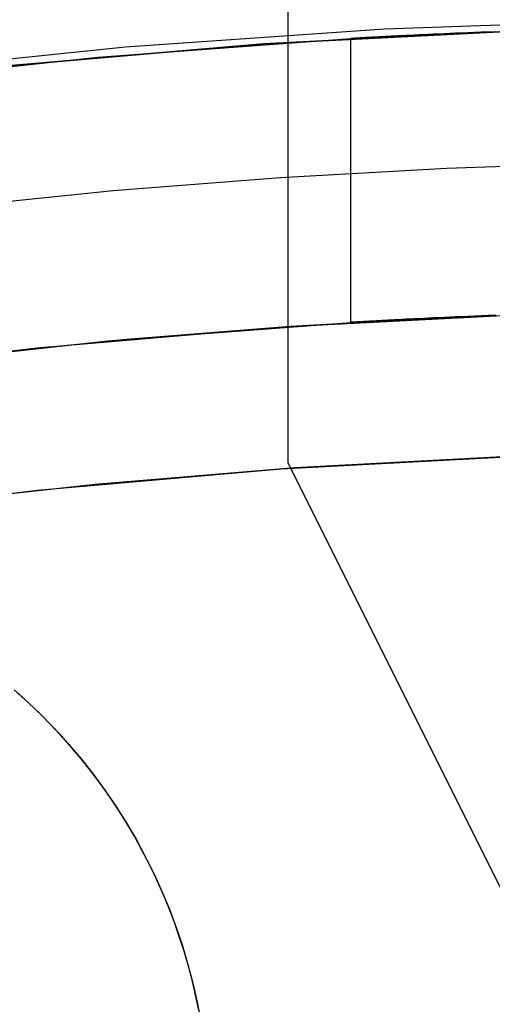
# Model space of a CAD drawing. Header units: millimetres. Extents: x -356 to 356, y -410 to 410.
# Tile 80 of 126: x -2.67 to -1, y 23.05 to 26.52. Entities that reach past the tile are written whole.
import ezdxf

# ---------------------------------------------------------------- set-up
doc = ezdxf.new("R2010")
doc.units = ezdxf.units.MM
doc.header["$MEASUREMENT"] = 0
doc.layers.add('1', color=7, linetype='Continuous')

msp = doc.modelspace()

# ---------------------------------------------------------------- linework, layer by layer
at = {"layer": '1', "color": 252, "extrusion": (1, 0, 0)}
msp.add_lwpolyline([(33.9019, -338.4187), (33.6287, -338.5701), (33.3504, -338.7121), (33.0673, -338.8442), (32.7798, -338.9665), (32.4883, -339.0787), (32.193, -339.1807), (31.8943, -339.2724), (31.5927, -339.3537), (31.2884, -339.4245), (30.9818, -339.4847), (30.6734, -339.5342), (30.3634, -339.5729), (30.0522, -339.6009), (29.7403, -339.6181), (29.428, -339.6244), (29.1156, -339.6199), (28.8036, -339.6045), (28.4922, -339.5783), (28.182, -339.5414), (27.8733, -339.4937), (27.5664, -339.4353), (27.2617, -339.3663), (26.9596, -339.2867), (26.6604, -339.1967), (26.3646, -339.0964), (26.0723, -338.9859), (25.7842, -338.8653), (25.5003, -338.7348), (25.2212, -338.5945), (24.9471, -338.4446), (24.6784, -338.2852), (24.4153, -338.1167), (24.1583, -337.9391), (23.9076, -337.7527), (23.6635, -337.5577), (23.4263, -337.3544), (23.1964, -337.1429), (22.9739, -336.9236), (22.7591, -336.6967), (22.5524, -336.4625), (22.3539, -336.2213), (22.1639, -335.9733), (21.9826, -335.7189), (21.8102, -335.4583), (21.647, -335.1919), (21.4932, -334.92), (21.3489, -334.6429), (21.2143, -334.361), (21.0895, -334.0746), (20.9748, -333.784), (20.8702, -333.4896), (20.7759, -333.1918), (20.692, -332.8909), (20.6186, -332.5872), (20.5557, -332.2812), (20.5036, -331.9732), (20.4621, -331.6635), (20.4314, -331.3526), (20.4116, -331.0408), (20.4025, -330.7286), (20.4043, -330.4162), (20.417, -330.104), (20.4405, -329.7925), (20.4747, -329.482), (20.5198, -329.1728), (20.5755, -328.8654), (20.6419, -328.5602), (20.7188, -328.2574), (20.8062, -327.9574), (20.9039, -327.6607), (21.0119, -327.3675), (21.13, -327.0783), (21.258, -326.7934), (21.3959, -326.513), (21.5434, -326.2376), (21.7004, -325.9675), (21.8667, -325.703), (22.042, -325.4445), (22.2262, -325.1922), (22.4191, -324.9464), (22.6204, -324.7075), (22.8298, -324.4757), (23.0472, -324.2513), (23.2722, -324.0346), (23.5046, -323.8258), (23.7441, -323.6252), (23.9904, -323.4331), (24.2433, -323.2496), (24.5024, -323.075), (24.7673, -322.9095), (25.0379, -322.7533), (25.3137, -322.6066), (25.5944, -322.4695), (25.8798, -322.3423), (26.1693, -322.225), (26.4628, -322.1179), (26.7598, -322.021), (27.06, -321.9345), (27.363, -321.8584), (27.6685, -321.7929), (27.976, -321.7381), (28.2853, -321.694), (28.5959, -321.6606), (28.9075, -321.638), (29.2197, -321.6263), (29.5321, -321.6254), (29.8443, -321.6353), (30.1561, -321.6561), (30.4669, -321.6877), (30.7764, -321.73), (31.0843, -321.7831), (31.3901, -321.8468), (31.6936, -321.9211), (31.9942, -322.0059), (32.2918, -322.101), (32.5859, -322.2064), (32.8761, -322.322), (33.1622, -322.4476), (33.4437, -322.583), (33.7204, -322.7282), (33.9918, -322.8828), (34.2577, -323.0468), (34.5178, -323.2199), (34.7717, -323.4019), (35.0191, -323.5926), (35.2598, -323.7918), (35.4934, -323.9992), (35.7197, -324.2146), (35.9384, -324.4377), (36.1491, -324.6683), (36.3518, -324.9061), (36.5461, -325.1507), (36.7317, -325.402), (36.9086, -325.6595), (37.0764, -325.9231), (37.2349, -326.1922), (37.384, -326.4668), (37.5235, -326.7463), (37.6532, -327.0305), (37.773, -327.3191), (37.8827, -327.6116), (37.9821, -327.9077), (38.0712, -328.2072), (38.1499, -328.5095), (38.218, -328.8144), (38.2755, -329.1215), (38.3224, -329.4303), (38.3584, -329.7407), (38.3837, -330.052), (38.3982, -330.3641), (38.4018, -330.6765), (38.3945, -330.9888), (38.3765, -331.3007), (38.3476, -331.6118), (38.3079, -331.9217), (38.2576, -332.23), (38.1965, -332.5364), (38.1248, -332.8404), (38.0427, -333.1419), (37.9501, -333.4402), (37.8472, -333.7352), (37.7342, -334.0264), (37.6111, -334.3136), (37.4781, -334.5963), (37.3354, -334.8742), (37.1831, -335.147), (37.0215, -335.4143), (36.8506, -335.6759), (36.6708, -335.9313), (36.4823, -336.1804), (36.2852, -336.4228), (36.0798, -336.6582), (35.8663, -336.8863), (35.6451, -337.1069), (35.4164, -337.3197), (35.1804, -337.5244), (34.9374, -337.7208), (34.6878, -337.9086), (34.4318, -338.0877), (34.1697, -338.2578), (33.9019, -338.4187)], dxfattribs=at)
at = {"layer": '1', "color": 252}
for points in [[(-1.7205, 24.9597), (-1.7205, 28.4597)], [(0, 26.5), (-0.9047, 26.4846), (-1.8084, 26.4382), (-2.71, 26.3611), (-3.6084, 26.2532), (-4.5026, 26.1147), (-5.3916, 25.9457), (-6.2743, 25.7465), (-7.1496, 25.5173), (-8.0166, 25.2583), (-8.8743, 24.9699), (-9.7216, 24.6524), (-10.5576, 24.3061), (-11.3813, 23.9315), (-12.1917, 23.529), (-12.9879, 23.099)], [(-12.9879, 23.099), (-12.1917, 23.529), (-11.3813, 23.9315), (-10.5576, 24.3061), (-9.7216, 24.6524), (-8.8743, 24.9699), (-8.0166, 25.2583), (-7.1496, 25.5173), (-6.2743, 25.7465), (-5.3916, 25.9457), (-4.5026, 26.1147), (-3.6084, 26.2532), (-2.71, 26.3611), (-1.8084, 26.4382), (-0.9047, 26.4846), (0, 26.5)], [(-12.7874, 23.2106), (-11.9809, 23.637), (-11.1602, 24.0354), (-10.3263, 24.4053), (-9.4801, 24.7463), (-8.6227, 25.0579), (-7.7551, 25.3399), (-6.8783, 25.5918), (-5.9934, 25.8134), (-5.1013, 26.0044), (-4.2032, 26.1645), (-3.3001, 26.2937), (-2.3931, 26.3917), (-1.4833, 26.4585)], [(-1.5, 25.4558), (-1.5, 26.4575)], [(-7.1613, 25.0213), (-6.5541, 25.1872), (-5.9471, 25.3374), (-5.3408, 25.4721), (-4.7358, 25.5915), (-4.1325, 25.6958), (-3.5316, 25.7852), (-2.9335, 25.8601), (-2.3385, 25.9207), (-1.7473, 25.9672), (-1.1602, 26.0001), (-0.5777, 26.0195), (0, 26.026), (0.5777, 26.0195), (1.1602, 26.0001), (1.7473, 25.9672), (2.3385, 25.9207), (2.9335, 25.8601), (3.5316, 25.7852), (4.1325, 25.6958), (4.7358, 25.5915)], [(-7.1613, 25.0213), (-6.5541, 25.1872), (-5.9471, 25.3374), (-5.3408, 25.4721), (-4.7358, 25.5915), (-4.1325, 25.6958), (-3.5316, 25.7852), (-2.9335, 25.8601), (-2.3385, 25.9207), (-1.7473, 25.9672), (-1.1602, 26.0001), (-0.5777, 26.0195), (0, 26.026), (0.5777, 26.0195), (1.1602, 26.0001), (1.7473, 25.9672), (2.3385, 25.9207), (2.9335, 25.8601), (3.5316, 25.7852), (4.1325, 25.6958), (4.7358, 25.5915)], [(-12.8459, 22.028), (-12.2819, 22.3474), (-11.712, 22.6512), (-11.1369, 22.9395), (-10.5572, 23.212), (-9.9735, 23.4687), (-9.3864, 23.7096), (-8.7966, 23.9347), (-8.2046, 24.144), (-7.611, 24.3377), (-7.0165, 24.5157), (-6.4216, 24.6782), (-5.8269, 24.8253), (-5.2328, 24.9573), (-4.6401, 25.0743), (-4.049, 25.1765), (-3.4602, 25.2641), (-2.8742, 25.3375), (-2.2913, 25.3969), (-1.712, 25.4425), (-1.1368, 25.4746), (-0.566, 25.4937), (0, 25.5)], [(-12.4978, 22.2273), (-11.7317, 22.6411), (-10.9518, 23.0284), (-10.1592, 23.3889), (-9.3548, 23.7221), (-8.5394, 24.0277), (-7.7141, 24.3052), (-6.8798, 24.5544), (-6.0375, 24.775), (-5.1881, 24.9666), (-4.3327, 25.1292), (-3.4722, 25.2625), (-2.6077, 25.3663), (-1.7402, 25.4406), (-0.8706, 25.4851), (0, 25.5)], [(-13.0991, 21.8784), (-12.3394, 22.3157), (-11.5651, 22.7266), (-10.7772, 23.1107), (-9.9765, 23.4674), (-9.164, 23.7965), (-8.3407, 24.0974), (-7.5075, 24.3698), (-6.6655, 24.6134), (-5.8156, 24.828), (-4.9588, 25.0132), (-4.0962, 25.1689), (-3.2287, 25.2948), (-2.3574, 25.3908), (-1.4833, 25.4568)], [(-5.1635, 24.461), (-4.3156, 24.6247), (-3.4626, 24.759), (-2.6055, 24.8639), (-1.7452, 24.939), (-0.8829, 24.9844), (-0.0195, 25), (0.8439, 24.9858), (1.7064, 24.9417), (2.5667, 24.8679), (3.424, 24.7644), (4.2773, 24.6314), (5.1254, 24.469)], [(4.7569, 24.5433), (4.0413, 24.6712), (3.3233, 24.7781), (2.6036, 24.8641), (1.8833, 24.929), (1.1633, 24.9729), (0.4443, 24.9961), (-0.2725, 24.9985), (-0.9865, 24.9805), (-1.6967, 24.9424), (-2.4024, 24.8843), (-3.1026, 24.8067), (-3.7967, 24.71), (-4.4839, 24.5946), (-5.1635, 24.461)], [(4.7569, 24.5433), (4.0413, 24.6712), (3.3233, 24.7781), (2.6036, 24.8641), (1.8833, 24.929), (1.1633, 24.9729), (0.4443, 24.9961), (-0.2725, 24.9985), (-0.9865, 24.9805), (-1.6967, 24.9424), (-2.4024, 24.8843), (-3.1026, 24.8067), (-3.7967, 24.71), (-4.4839, 24.5946), (-5.1635, 24.461)], [(-0.2205, 21.9597), (-1.7205, 24.9597)], [(-2.6886, 24.1595), (-2.6377, 24.1138), (-2.5884, 24.0663), (-2.5407, 24.0172), (-2.4948, 23.9664), (-2.4506, 23.9141), (-2.4082, 23.8604), (-2.3677, 23.8052), (-2.3291, 23.7487), (-2.2925, 23.6908), (-2.2579, 23.6318), (-2.2253, 23.5716), (-2.1947, 23.5103), (-2.1663, 23.4481), (-2.1401, 23.3848), (-2.116, 23.3208), (-2.0941, 23.2559), (-2.0745, 23.1903), (-2.0571, 23.1241), (-2.042, 23.0574), (-2.0292, 22.9901)], [(-2.0353, 23.0238), (-2.0463, 23.0773), (-2.0588, 23.1307), (-2.0727, 23.1839), (-2.0882, 23.2368), (-2.1051, 23.2893), (-2.1235, 23.3415), (-2.1434, 23.3932), (-2.1647, 23.4443), (-2.1874, 23.4949), (-2.2116, 23.5448), (-2.237, 23.594), (-2.2639, 23.6424), (-2.292, 23.69), (-2.3214, 23.7368), (-2.3519, 23.7826), (-2.3837, 23.8275), (-2.4166, 23.8714), (-2.4506, 23.9142), (-2.4856, 23.9559), (-2.5216, 23.9965), (-2.5586, 24.036), (-2.5964, 24.0743), (-2.6351, 24.1113), (-2.6745, 24.1472)], [(-2.0353, 23.0238), (-2.0463, 23.0773), (-2.0588, 23.1307), (-2.0727, 23.1839), (-2.0882, 23.2368), (-2.1051, 23.2893), (-2.1235, 23.3415), (-2.1434, 23.3932), (-2.1647, 23.4443), (-2.1874, 23.4949), (-2.2116, 23.5448), (-2.237, 23.594), (-2.2639, 23.6424), (-2.292, 23.69), (-2.3214, 23.7368), (-2.3519, 23.7826), (-2.3837, 23.8275), (-2.4166, 23.8714), (-2.4506, 23.9142), (-2.4856, 23.9559), (-2.5216, 23.9965), (-2.5586, 24.036), (-2.5964, 24.0743), (-2.6351, 24.1113), (-2.6745, 24.1472)]]:
    msp.add_lwpolyline(points, dxfattribs=at)
at = {"layer": '1', "color": 252, "extrusion": (-0.000237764, 0, 1)}
msp.add_lwpolyline([(27.5022, 0), (27.4858, 0.9501), (27.4366, 1.899), (27.3547, 2.8457), (27.2401, 3.789), (27.0931, 4.7278), (26.9138, 5.6609), (26.7023, 6.5874), (26.459, 7.5059), (26.1842, 8.4155), (25.8781, 9.3151), (25.5411, 10.2036), (25.1737, 11.0799), (24.7763, 11.943), (24.3493, 12.7919), (23.8932, 13.6255), (23.4087, 14.4429), (22.8962, 15.2431), (22.3564, 16.0251), (21.7899, 16.788), (21.1975, 17.5309), (20.5797, 18.253), (19.9374, 18.9532), (19.2714, 19.6309), (18.5823, 20.2852), (17.871, 20.9153), (17.1384, 21.5205), (16.3854, 22.1001), (15.6128, 22.6533), (14.8216, 23.1795), (14.0127, 23.6781), (13.1871, 24.1484), (12.3457, 24.59), (11.4895, 25.0023), (10.6197, 25.3848), (9.7372, 25.7371), (8.843, 26.0586), (7.9383, 26.3491), (7.0241, 26.6083), (6.1015, 26.8357), (5.1715, 27.0311), (4.2354, 27.1943), (3.2943, 27.3251), (2.3491, 27.4233), (1.4012, 27.4889), (0.4515, 27.5217), (-0.4987, 27.5217), (-1.4484, 27.4889), (-2.3963, 27.4233), (-3.3415, 27.3251), (-4.2827, 27.1943), (-5.2188, 27.0311), (-6.1487, 26.8357), (-7.0713, 26.6083), (-7.9855, 26.3491), (-8.8902, 26.0586), (-9.7844, 25.7371), (-10.6669, 25.3848), (-11.5368, 25.0023), (-12.3929, 24.59), (-13.2343, 24.1484), (-14.0599, 23.6781), (-14.8688, 23.1795), (-15.66, 22.6533), (-16.4326, 22.1001), (-17.1857, 21.5205), (-17.9182, 20.9153), (-18.6295, 20.2852), (-19.3186, 19.6309), (-19.9847, 18.9532), (-20.6269, 18.253), (-21.2447, 17.5309), (-21.8372, 16.788), (-22.4036, 16.0251), (-22.9434, 15.2431), (-23.4559, 14.4429), (-23.9404, 13.6255), (-24.3965, 12.7919), (-24.8235, 11.943), (-25.2209, 11.0799), (-25.5883, 10.2036), (-25.9253, 9.3151), (-26.2314, 8.4155), (-26.5062, 7.5059), (-26.7495, 6.5874), (-26.961, 5.6609), (-27.1403, 4.7278), (-27.2874, 3.789), (-27.4019, 2.8457), (-27.4838, 1.899), (-27.533, 0.9501), (-27.5494, 0)], dxfattribs=at)
at = {"layer": '1', "color": 252, "extrusion": (-8.22423e-05, 0, 1)}
msp.add_lwpolyline([(26.5177, 0), (26.5019, 0.9156), (26.4545, 1.8301), (26.3756, 2.7424), (26.2652, 3.6514), (26.1235, 4.5561), (25.9507, 5.4553), (25.7469, 6.3481), (25.5125, 7.2332), (25.2476, 8.1098), (24.9526, 8.9767), (24.6279, 9.8329), (24.2739, 10.6774), (23.8908, 11.5092), (23.4794, 12.3272), (23.0399, 13.1306), (22.5729, 13.9183), (22.0791, 14.6894), (21.5589, 15.443), (21.013, 16.1782), (20.4421, 16.8941), (19.8468, 17.5899), (19.2278, 18.2648), (18.5859, 18.9178), (17.9218, 19.5483), (17.2364, 20.1556), (16.5305, 20.7388), (15.8048, 21.2973), (15.0603, 21.8304), (14.2978, 22.3375), (13.5183, 22.818), (12.7226, 23.2712), (11.9118, 23.6968), (11.0868, 24.0941), (10.2485, 24.4627), (9.398, 24.8021), (8.5364, 25.112), (7.6645, 25.392), (6.7835, 25.6417), (5.8944, 25.8608), (4.9983, 26.0492), (4.0962, 26.2064), (3.1892, 26.3325), (2.2784, 26.4272), (1.3649, 26.4903), (0.4497, 26.5219), (-0.466, 26.5219), (-1.3812, 26.4903), (-2.2947, 26.4272), (-3.2055, 26.3325), (-4.1125, 26.2064), (-5.0146, 26.0492), (-5.9107, 25.8608), (-6.7998, 25.6417), (-7.6808, 25.392), (-8.5527, 25.112), (-9.4144, 24.8021), (-10.2648, 24.4627), (-11.1031, 24.0941), (-11.9281, 23.6968), (-12.7389, 23.2712), (-13.5346, 22.818), (-14.3141, 22.3375), (-15.0766, 21.8304), (-15.8211, 21.2973), (-16.5468, 20.7388), (-17.2528, 20.1556), (-17.9382, 19.5483), (-18.6022, 18.9178), (-19.2441, 18.2648), (-19.8631, 17.5899), (-20.4584, 16.8941), (-21.0293, 16.1782), (-21.5752, 15.443), (-22.0954, 14.6894), (-22.5892, 13.9183), (-23.0562, 13.1306), (-23.4957, 12.3272), (-23.9072, 11.5092), (-24.2902, 10.6774), (-24.6443, 9.8329), (-24.969, 8.9767), (-25.2639, 8.1098), (-25.5288, 7.2332), (-25.7633, 6.3481), (-25.967, 5.4553), (-26.1399, 4.5561), (-26.2815, 3.6514), (-26.3919, 2.7424), (-26.4709, 1.8301), (-26.5183, 0.9156), (-26.5341, 0)], dxfattribs=at)
at = {"layer": '1', "color": 252, "extrusion": (0, 1, 0)}
for points in [[(0, -48.4192), (-0.0521, -48.4201), (-0.1041, -48.4228), (-0.1559, -48.4273), (-0.2076, -48.4336), (-0.259, -48.4417), (-0.3102, -48.4516), (-0.3609, -48.4633), (-0.4112, -48.4767), (-0.461, -48.4918), (-0.5103, -48.5087), (-0.559, -48.5272), (-0.6069, -48.5475), (-0.6542, -48.5694), (-0.7006, -48.5929), (-0.7462, -48.618), (-0.7909, -48.6447), (-0.8347, -48.6729), (-0.8775, -48.7026), (-0.9192, -48.7338), (-0.9597, -48.7664), (-0.9992, -48.8004), (-1.0374, -48.8358), (-1.0744, -48.8724), (-1.1101, -48.9103), (-1.1444, -48.9495), (-1.1774, -48.9898), (-1.2089, -49.0312), (-1.239, -49.0737), (-1.2676, -49.1172), (-1.2947, -49.1617), (-1.3202, -49.2071), (-1.3441, -49.2533), (-1.3664, -49.3004), (-1.3871, -49.3482), (-1.406, -49.3967), (-1.4233, -49.4458), (-1.4389, -49.4955), (-1.4527, -49.5457), (-1.4648, -49.5963), (-1.4752, -49.6473), (-1.4837, -49.6987), (-1.4905, -49.7503), (-1.4954, -49.8022), (-1.4986, -49.8541), (-1.4999, -49.9062), (-1.4995, -49.9582), (-1.4972, -50.0103), (-1.4932, -50.0622), (-1.4873, -50.1139), (-1.4797, -50.1654), (-1.4702, -50.2166), (-1.459, -50.2675), (-1.446, -50.3179), (-1.4313, -50.3678), (-1.4149, -50.4172), (-1.3968, -50.466), (-1.3769, -50.5142), (-1.3555, -50.5616), (-1.3323, -50.6083), (-1.3076, -50.6541), (-1.2813, -50.6991), (-1.2535, -50.7431), (-1.2241, -50.7861), (-1.1933, -50.828), (-1.1611, -50.8689), (-1.1274, -50.9086), (-1.0924, -50.9471), (-1.056, -50.9844), (-1.0184, -51.0205), (-0.9796, -51.0551), (-0.9396, -51.0885), (-0.8984, -51.1204), (-0.8562, -51.1508), (-0.813, -51.1798), (-0.7687, -51.2072), (-0.7235, -51.2331), (-0.6775, -51.2575), (-0.6306, -51.2802), (-0.583, -51.3012), (-0.5347, -51.3206), (-0.4858, -51.3384), (-0.4362, -51.3544), (-0.3861, -51.3686), (-0.3356, -51.3812), (-0.2847, -51.3919), (-0.2334, -51.4009), (-0.1818, -51.4081), (-0.13, -51.4135), (-0.0781, -51.4172), (-0.026, -51.419), (0.026, -51.419), (0.0781, -51.4172), (0.13, -51.4135), (0.1818, -51.4081), (0.2334, -51.4009), (0.2847, -51.3919), (0.3356, -51.3812), (0.3861, -51.3686), (0.4362, -51.3544), (0.4858, -51.3384), (0.5347, -51.3206), (0.583, -51.3012), (0.6306, -51.2802), (0.6775, -51.2575), (0.7235, -51.2331), (0.7687, -51.2072), (0.813, -51.1798), (0.8562, -51.1508), (0.8984, -51.1204), (0.9396, -51.0885), (0.9796, -51.0551), (1.0184, -51.0205), (1.056, -50.9844), (1.0924, -50.9471), (1.1274, -50.9086), (1.1611, -50.8689), (1.1933, -50.828), (1.2241, -50.7861), (1.2535, -50.7431), (1.2813, -50.6991), (1.3076, -50.6541), (1.3323, -50.6083), (1.3555, -50.5616), (1.3769, -50.5142), (1.3968, -50.466), (1.4149, -50.4172), (1.4313, -50.3678), (1.446, -50.3179), (1.459, -50.2675), (1.4702, -50.2166), (1.4797, -50.1654), (1.4873, -50.1139), (1.4932, -50.0622), (1.4972, -50.0103), (1.4995, -49.9582), (1.4999, -49.9062), (1.4986, -49.8541), (1.4954, -49.8022), (1.4905, -49.7503), (1.4837, -49.6987), (1.4752, -49.6473), (1.4648, -49.5963), (1.4527, -49.5457), (1.4389, -49.4955), (1.4233, -49.4458), (1.406, -49.3967), (1.3871, -49.3482), (1.3664, -49.3004), (1.3441, -49.2533), (1.3202, -49.2071), (1.2947, -49.1617), (1.2676, -49.1172), (1.239, -49.0737), (1.2089, -49.0312), (1.1774, -48.9898), (1.1444, -48.9495), (1.1101, -48.9103), (1.0744, -48.8724), (1.0374, -48.8358), (0.9992, -48.8004), (0.9597, -48.7664), (0.9192, -48.7338), (0.8775, -48.7026), (0.8347, -48.6729), (0.7909, -48.6447), (0.7462, -48.618), (0.7006, -48.5929), (0.6542, -48.5694), (0.6069, -48.5475), (0.559, -48.5272), (0.5103, -48.5087), (0.461, -48.4918), (0.4112, -48.4767), (0.3609, -48.4633), (0.3102, -48.4516), (0.259, -48.4417), (0.2076, -48.4336), (0.1559, -48.4273), (0.1041, -48.4228), (0.0521, -48.4201), (0, -48.4192)], [(1.7205, -50.4769), (1.7195, -50.5356), (1.7164, -50.5942), (1.7114, -50.6526), (1.7043, -50.7109), (1.6952, -50.7689), (1.6842, -50.8265), (1.6711, -50.8837), (1.6561, -50.9404), (1.6391, -50.9966), (1.6202, -51.0522), (1.5994, -51.1071), (1.5767, -51.1612), (1.5521, -51.2145), (1.5258, -51.2669), (1.4976, -51.3184), (1.4677, -51.3689), (1.436, -51.4183), (1.4027, -51.4666), (1.3677, -51.5137), (1.3311, -51.5596), (1.293, -51.6042), (1.2533, -51.6474), (1.2122, -51.6893), (1.1696, -51.7297), (1.1257, -51.7686), (1.0804, -51.806), (1.0339, -51.8418), (0.9862, -51.876), (0.9373, -51.9085), (0.8874, -51.9392), (0.8364, -51.9683), (0.7844, -51.9956), (0.7316, -52.021), (0.6778, -52.0447), (0.6233, -52.0664), (0.5681, -52.0863), (0.5122, -52.1042), (0.4558, -52.1202), (0.3988, -52.1343), (0.3414, -52.1463), (0.2835, -52.1564), (0.2254, -52.1645), (0.167, -52.1706), (0.1085, -52.1746), (0.0498, -52.1766), (-0.0088, -52.1766), (-0.0675, -52.1746), (-0.126, -52.1706), (-0.1844, -52.1645), (-0.2425, -52.1564), (-0.3004, -52.1463), (-0.3578, -52.1343), (-0.4148, -52.1202), (-0.4712, -52.1042), (-0.5271, -52.0863), (-0.5823, -52.0664), (-0.6368, -52.0447), (-0.6906, -52.021), (-0.7434, -51.9956), (-0.7954, -51.9683), (-0.8464, -51.9392), (-0.8963, -51.9085), (-0.9452, -51.876), (-0.9929, -51.8418), (-1.0394, -51.806), (-1.0847, -51.7686), (-1.1286, -51.7297), (-1.1712, -51.6893), (-1.2123, -51.6474), (-1.252, -51.6042), (-1.2901, -51.5596), (-1.3267, -51.5137), (-1.3617, -51.4666), (-1.395, -51.4183), (-1.4267, -51.3689), (-1.4566, -51.3184), (-1.4848, -51.2669), (-1.5111, -51.2145), (-1.5357, -51.1612), (-1.5584, -51.1071), (-1.5792, -51.0522), (-1.5981, -50.9966), (-1.6151, -50.9404), (-1.6301, -50.8837), (-1.6432, -50.8265), (-1.6542, -50.7689), (-1.6633, -50.7109), (-1.6704, -50.6526), (-1.6755, -50.5942), (-1.6785, -50.5356), (-1.6795, -50.4769)], [(0.0205, -48.7769), (0.0785, -48.7779), (0.1365, -48.7808), (0.1943, -48.7858), (0.252, -48.7927), (0.3093, -48.8016), (0.3664, -48.8124), (0.423, -48.8252), (0.4792, -48.8399), (0.5348, -48.8565), (0.5898, -48.875), (0.6441, -48.8954), (0.6978, -48.9176), (0.7506, -48.9417), (0.8026, -48.9675), (0.8537, -48.9951), (0.9038, -49.0244), (0.9529, -49.0554), (1.0009, -49.088), (1.0477, -49.1223), (1.0933, -49.1582), (1.1377, -49.1956), (1.1808, -49.2345), (1.2226, -49.2748), (1.2629, -49.3165), (1.3018, -49.3596), (1.3392, -49.404), (1.3751, -49.4497), (1.4093, -49.4965), (1.442, -49.5445), (1.473, -49.5936), (1.5023, -49.6437), (1.5299, -49.6948), (1.5557, -49.7468), (1.5798, -49.7996), (1.602, -49.8532), (1.6223, -49.9076), (1.6408, -49.9626), (1.6575, -50.0182), (1.6722, -50.0744), (1.6849, -50.131), (1.6958, -50.188), (1.7047, -50.2454), (1.7116, -50.303), (1.7165, -50.3609), (1.7195, -50.4188), (1.7205, -50.4769)]]:
    msp.add_lwpolyline(points, dxfattribs=at)
at = {"layer": '1', "color": 252}
for points in [[(-0.99, 26.4815, -48.7904), (-1.0396, 26.4796, -48.8374), (-1.0862, 26.4777, -48.8844), (-1.1298, 26.4759, -48.9314), (-1.1505, 26.475, -48.9549), (-1.1705, 26.4742, -48.9784), (-1.1897, 26.4733, -49.0019), (-1.2083, 26.4724, -49.0254), (-1.2262, 26.4716, -49.0489), (-1.2434, 26.4708, -49.0725), (-1.2599, 26.47, -49.096), (-1.2757, 26.4693, -49.1195), (-1.2909, 26.4685, -49.143), (-1.3054, 26.4678, -49.1665), (-1.3193, 26.4671, -49.19), (-1.3326, 26.4665, -49.2135), (-1.3452, 26.4658, -49.237), (-1.3573, 26.4652, -49.2605), (-1.3688, 26.4647, -49.2841), (-1.3797, 26.4641, -49.3076), (-1.39, 26.4636, -49.3311), (-1.3998, 26.4631, -49.3546), (-1.409, 26.4626, -49.3781), (-1.4177, 26.4621, -49.4017), (-1.4259, 26.4617, -49.4252), (-1.4336, 26.4613, -49.4487), (-1.4408, 26.4609, -49.4722), (-1.4475, 26.4605, -49.4957), (-1.4538, 26.4602, -49.5193), (-1.4596, 26.4599, -49.5428), (-1.4649, 26.4596, -49.5663), (-1.4699, 26.4593, -49.5898), (-1.4784, 26.4588, -49.6369), (-1.4854, 26.4584, -49.6839), (-1.491, 26.4581, -49.731), (-1.4951, 26.4578, -49.778), (-1.4979, 26.4576, -49.8251), (-1.4995, 26.4575, -49.8721), (-1.5, 26.4575, -49.9192), (-1.4995, 26.4575, -49.9662), (-1.4978, 26.4576, -50.0133), (-1.495, 26.4578, -50.0603), (-1.4909, 26.4581, -50.1073), (-1.4853, 26.4584, -50.1543), (-1.4784, 26.4588, -50.2013), (-1.4698, 26.4593, -50.2483), (-1.4649, 26.4596, -50.2718), (-1.4595, 26.4599, -50.2953), (-1.4538, 26.4602, -50.3188), (-1.4475, 26.4605, -50.3423), (-1.4408, 26.4609, -50.3659), (-1.4336, 26.4613, -50.3894), (-1.426, 26.4617, -50.4129), (-1.4178, 26.4621, -50.4364), (-1.4091, 26.4626, -50.4599), (-1.3999, 26.4631, -50.4834), (-1.3901, 26.4636, -50.5069), (-1.3798, 26.4641, -50.5304), (-1.369, 26.4646, -50.5539), (-1.3575, 26.4652, -50.5774), (-1.3455, 26.4658, -50.6009), (-1.3329, 26.4665, -50.6244), (-1.3196, 26.4671, -50.6479), (-1.3058, 26.4678, -50.6714), (-1.2913, 26.4685, -50.6949), (-1.2762, 26.4693, -50.7185), (-1.2606, 26.47, -50.742), (-1.2443, 26.4708, -50.7655), (-1.2273, 26.4716, -50.7891), (-1.2096, 26.4724, -50.8126), (-1.1912, 26.4732, -50.8362), (-1.172, 26.4741, -50.8597), (-1.1521, 26.475, -50.8832), (-1.1313, 26.4759, -50.9068), (-1.1097, 26.4768, -50.9303), (-1.0872, 26.4777, -50.9539), (-1.0638, 26.4786, -50.9774), (-1.0395, 26.4796, -51.0009), (-1.0142, 26.4806, -51.0245), (-0.9879, 26.4816, -51.048)], [(-0.99, 25.4808, -48.7904), (-1.0396, 25.4788, -48.8374), (-1.0862, 25.4769, -48.8844), (-1.1298, 25.475, -48.9314), (-1.1505, 25.474, -48.9549), (-1.1704, 25.4731, -48.9784), (-1.1897, 25.4722, -49.0019), (-1.2083, 25.4714, -49.0254), (-1.2262, 25.4705, -49.0489), (-1.2434, 25.4697, -49.0724), (-1.2599, 25.4689, -49.096), (-1.2757, 25.4681, -49.1195), (-1.2909, 25.4673, -49.143), (-1.3054, 25.4666, -49.1665), (-1.3193, 25.4658, -49.19), (-1.3326, 25.4652, -49.2135), (-1.3452, 25.4645, -49.237), (-1.3573, 25.4639, -49.2605), (-1.3688, 25.4633, -49.2841), (-1.3796, 25.4627, -49.3076), (-1.39, 25.4621, -49.3311), (-1.3998, 25.4616, -49.3546), (-1.409, 25.4611, -49.3781), (-1.4177, 25.4606, -49.4017), (-1.4259, 25.4602, -49.4252), (-1.4336, 25.4598, -49.4487), (-1.4408, 25.4594, -49.4722), (-1.4475, 25.459, -49.4957), (-1.4538, 25.4586, -49.5193), (-1.4596, 25.4583, -49.5428), (-1.4649, 25.458, -49.5663), (-1.4698, 25.4577, -49.5898), (-1.4784, 25.4572, -49.6369), (-1.4854, 25.4568, -49.6839), (-1.491, 25.4564, -49.731), (-1.4951, 25.4562, -49.778), (-1.4979, 25.456, -49.8251), (-1.4995, 25.4559, -49.8721), (-1.5, 25.4558, -49.9192), (-1.4995, 25.4559, -49.9663), (-1.4978, 25.456, -50.0133), (-1.495, 25.4562, -50.0604), (-1.4908, 25.4564, -50.1074), (-1.4853, 25.4568, -50.1544), (-1.4783, 25.4572, -50.2015), (-1.4697, 25.4577, -50.2485), (-1.4648, 25.458, -50.272), (-1.4595, 25.4583, -50.2956), (-1.4537, 25.4586, -50.3191), (-1.4474, 25.459, -50.3426), (-1.4407, 25.4594, -50.3661), (-1.4335, 25.4598, -50.3896), (-1.4259, 25.4602, -50.4132), (-1.4177, 25.4606, -50.4367), (-1.409, 25.4611, -50.4602), (-1.3997, 25.4616, -50.4837), (-1.39, 25.4621, -50.5072), (-1.3797, 25.4627, -50.5307), (-1.3688, 25.4633, -50.5543), (-1.3573, 25.4639, -50.5778), (-1.3453, 25.4645, -50.6013), (-1.3326, 25.4652, -50.6248), (-1.3194, 25.4658, -50.6483), (-1.3055, 25.4666, -50.6718), (-1.291, 25.4673, -50.6953), (-1.276, 25.4681, -50.7189), (-1.2603, 25.4688, -50.7424), (-1.244, 25.4696, -50.7659), (-1.2271, 25.4705, -50.7894), (-1.2094, 25.4713, -50.8129), (-1.191, 25.4722, -50.8364), (-1.1718, 25.4731, -50.8599), (-1.1519, 25.474, -50.8834), (-1.1312, 25.4749, -50.907), (-1.1096, 25.4759, -50.9305), (-1.0871, 25.4768, -50.954), (-1.0637, 25.4778, -50.9775), (-1.0394, 25.4788, -51.001), (-1.0141, 25.4798, -51.0245), (-0.9879, 25.4809, -51.048)]]:
    msp.add_polyline3d(points, dxfattribs=at)

doc.saveas('drawing.dxf')
